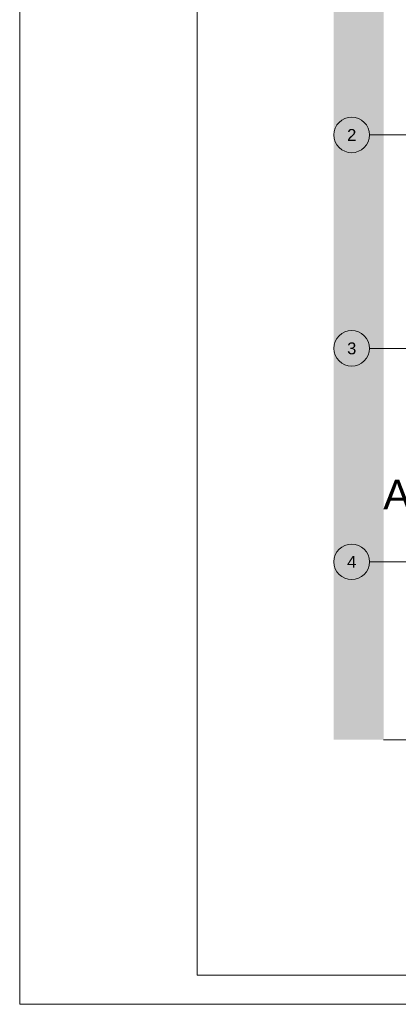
# Paper-space layout 'A-24 ROZBIÓRKI - PIĘTRO 6' of a CAD drawing. Header units: millimetres. Extents: x 0 to 540, y 0 to 297.
# Tile 1 of 7: x 0 to 64, y 0 to 166. Entities that reach past the tile are written whole.
import ezdxf
from ezdxf.xclip import XClip

# ---------------------------------------------------------------- set-up
doc = ezdxf.new("R2010")
doc.units = ezdxf.units.MM
doc.header["$MEASUREMENT"] = 0
doc.header["$XCLIPFRAME"] = 0
doc.linetypes.add('DASHDOTX2', pattern=[1000, 500, -250, 0, -250])
doc.linetypes.add('PRZERYWANA_DU_A', pattern=[550, 350, -200])
doc.layers.add('0_Nr_pióra__2', color=8, linetype='Continuous', lineweight=13)
doc.layers.add('A_linie przekroju_Nr_pióra__1', color=7, linetype='Continuous', lineweight=20)
for name, color, linetype, lineweight, true_color in [('A_Arkusz_Nr_pióra__255', 7, 'Continuous', 15, 0x242424), ('A_osie_Nr_pióra__16', 7, 'Continuous', 5, 0x0f0f0f), ('A_osie_Nr_pióra__76', 7, 'Continuous', 5, 0x2d2d2d)]:
    doc.layers.add(name, color=color, linetype=linetype, lineweight=lineweight, true_color=true_color)
doc.layers.add('A_podrys', color=7, linetype='Continuous')
doc.styles.add('STYL_AUTOMATYCZNY_1', font='arial.ttf')

# ---------------------------------------------------------------- blocks, each defined once
blk = doc.blocks.new('Rysunek_1_1', base_point=(-1565.8, -334.45))
at = {"linetype": 'Continuous', "lineweight": 0, "true_color": 0x484848}
blk.add_hatch(color=251, dxfattribs=at).paths.add_polyline_path([(52.94, 44.63), (61.32, 44.63), (61.32, 208.44), (218.39, 208.44), (218.39, 139.63), (303.39, 139.63), (303.39, 220.34), (52.94, 220.34)])
at = {"layer": '0_Nr_pióra__2', "color": 8, "linetype": 'PRZERYWANA_DU_A', "lineweight": 13, "flags": 128}
for points in [[(303.39, 139.63), (218.39, 139.63), (218.39, 208.44), (61.32, 208.44), (61.32, 44.63)], [(61.32, 44.63), (176.32, 44.63)]]:
    blk.add_lwpolyline(points, dxfattribs=at)
at = {"layer": 'A_osie_Nr_pióra__16', "color": 250, "linetype": 'DASHDOTX2', "lineweight": 5, "true_color": 0x0f0f0f}
for p, q in [((79.19, 146.63), (58.94, 146.63)), ((79.19, 110.63), (58.94, 110.63)), ((79.19, 74.63), (58.94, 74.63))]:
    blk.add_line(p, q, dxfattribs=at)
at = {"layer": 'A_osie_Nr_pióra__76', "color": 250, "linetype": 'Continuous', "lineweight": 5, "true_color": 0x2d2d2d}
for centre in [(55.94, 146.63), (55.94, 110.63), (55.94, 74.63)]:
    blk.add_circle(centre, 3, dxfattribs=at)
at = {"layer": 'A_linie przekroju_Nr_pióra__1', "color": 7, "linetype": 'Continuous', "lineweight": 20, "insert": (65.92, 83.46), "char_height": 5, "attachment_point": 9, "style": 'STYL_AUTOMATYCZNY_1'}
blk.add_mtext('\\A1;{\\pqr;\\pt0;\\fArial|b0|i0|c238|p0;\\W1.000000;A}', dxfattribs=at)
at = {"layer": 'A_osie_Nr_pióra__76', "color": 250, "linetype": 'Continuous', "lineweight": 5, "true_color": 0x2d2d2d, "char_height": 2, "attachment_point": 1, "style": 'STYL_AUTOMATYCZNY_1'}
for s, insert in [('\\A1;{\\pql;\\pt0;\\fArial|b0|i0|c238|p0;\\W1.000000;2}', (55.18, 147.63)), ('\\A1;{\\pql;\\pt0;\\fArial|b0|i0|c238|p0;\\W1.000000;3}', (55.18, 111.63)), ('\\A1;{\\pql;\\pt0;\\fArial|b0|i0|c238|p0;\\W1.000000;4}', (55.18, 75.63))]:
    blk.add_mtext(s, dxfattribs=dict(at, insert=insert))

psp = doc.layouts.new('A-24 ROZBIÓRKI - PIĘTRO 6')

# ---------------------------------------------------------------- linework, layer by layer
at = {"layer": 'A_Arkusz_Nr_pióra__255', "color": 250, "linetype": 'Continuous', "lineweight": 15, "true_color": 0x242424}
for p in [(29.9, 292.1), (535.1, 4.9)]:
    psp.add_line(p, (29.9, 4.9), dxfattribs=at)
at = {"layer": 'A_Arkusz_Nr_pióra__255', "color": 250, "linetype": 'Continuous', "lineweight": 15, "true_color": 0x242424, "flags": 128}
psp.add_lwpolyline([(0, 297), (540, 297), (540, 0), (0, 0)], close=True, dxfattribs=at)

# ---------------------------------------------------------------- block references
at = {"layer": 'A_podrys', "color": 37, "linetype": 'Continuous', "lineweight": 5, "true_color": 0x656532}
ref = psp.add_blockref('Rysunek_1_1', (-1565.8, -334.45), dxfattribs=at)
XClip(ref).set_block_clipping_path([(52.9386813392, 44.6271480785), (303.3886525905, 220.336204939)])

doc.saveas('drawing.dxf')
